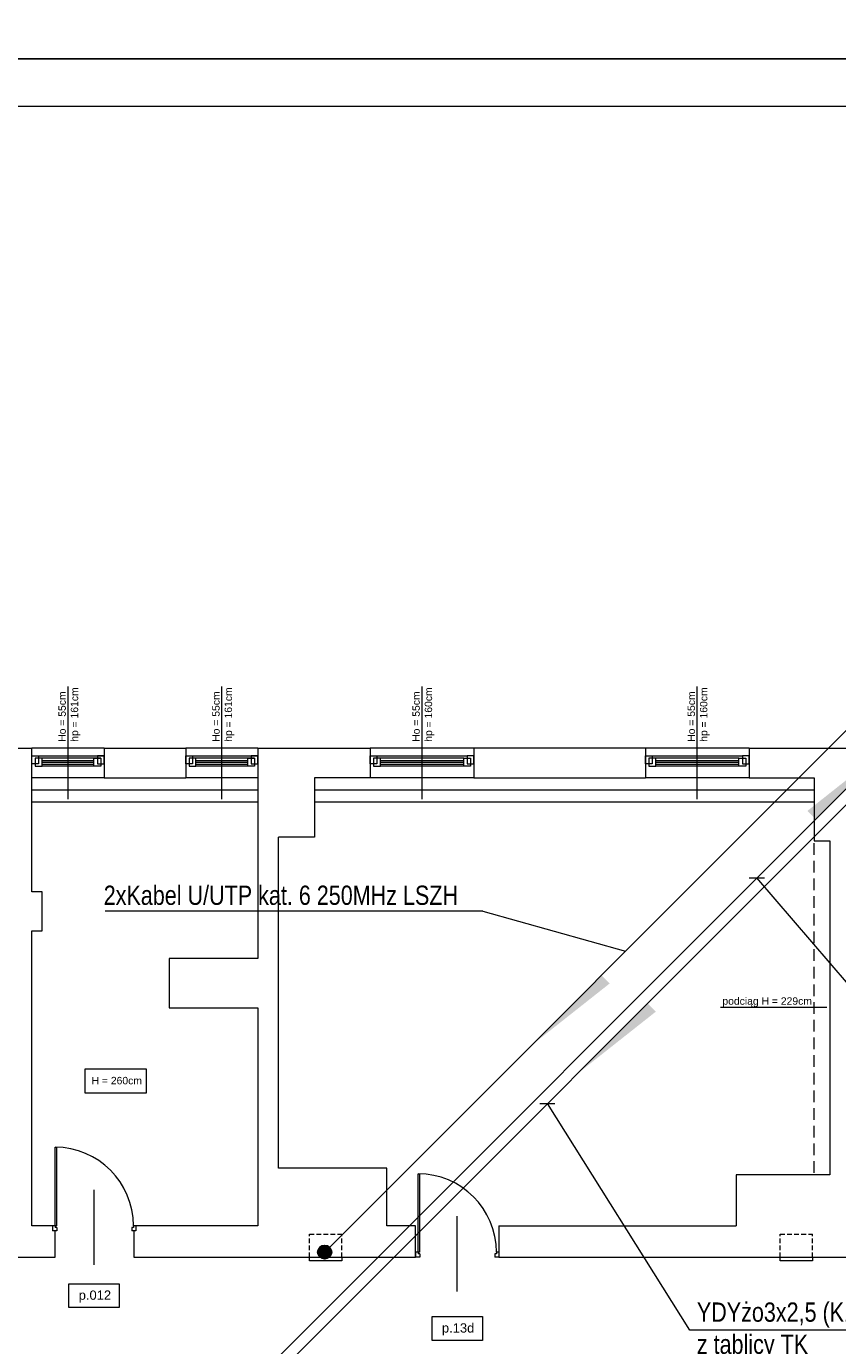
# Model space of a CAD drawing. Header units: millimetres. Extents: x 1468 to 6168, y 2353 to 26545.
# Tile 4 of 29: x 2916 to 3791, y 3935 to 5358. Entities that reach past the tile are written whole.
import ezdxf

# ---------------------------------------------------------------- set-up
doc = ezdxf.new("R2010")
doc.units = ezdxf.units.MM
doc.linetypes.add('HIDDENX2', pattern=[19.05, 12.7, -6.35])
doc.linetypes.add('JIS_02_2.0', pattern=[3, 2, -1])
doc.layers.get('0').update_dxf_attribs({"lineweight": 0})
for name, color, linetype, lineweight in [('+ INSTALACJE', 7, 'Continuous', 0), ('+ okna', 7, 'Continuous', 0), ('+ podciąg', 7, 'JIS_02_2.0', 0), ('+ widok', 7, 'Continuous', 0), ('+ ściany', 7, 'Continuous', 0), ('+okna', 7, 'Continuous', 0), ('elektryka', 10, 'Continuous', 30), ('opis (model)', 7, 'Continuous', 0), ('STRZAŁKI', 10, 'Continuous', 0)]:
    doc.layers.add(name, color=color, linetype=linetype, lineweight=lineweight)
doc.layers.add('EL_OBRAMOWANIE', color=80, linetype='Continuous', lineweight=0, plot=False)
doc.styles.add('BPLL Arial', font='arial.ttf', dxfattribs={"width": 0.8})
doc.styles.get("Standard").update_dxf_attribs({"font": 'arial.ttf'})

# ---------------------------------------------------------------- blocks, each defined once
blk = doc.blocks.new('drzwi')
at = {"color": 0}
for p, q in [((-45, 42.3), (-45, -38.7)), ((-90, 5.4), (-85.5, 5.4)), ((-90, 0), (-90, 5.4)), ((-90, 0), (-87.3, 0)), ((-87.3, 0), (-87.3, 1.8)), ((-87.3, 1.8), (-85.5, 1.8)), ((-85.5, 1.8), (-85.5, 5.4)), ((-4.5, 5.4), (0, 5.4)), ((-4.5, 1.8), (-4.5, 5.4)), ((-4.5, 1.8), (-2.7, 1.8)), ((-4.5, 0), (-4.5, -84.6)), ((-4.5, 0), (0, 0)), ((-2.7, 0), (-2.7, 1.8)), ((-2.7, 0), (-2.7, -84.6)), ((0, 0), (0, 5.4)), ((-2.7, -84.6), (-4.5, -84.6))]:
    blk.add_line(p, q, dxfattribs=at)
blk.add_arc((-2.7, 0), 84.6, 180, 270, dxfattribs=at)

msp = doc.modelspace()

# ---------------------------------------------------------------- hatches: boundary and pattern name
at = {"layer": 'elektryka'}
msp.add_hatch(color=170, dxfattribs=at).paths.add_polyline_path([(3245.1, 4036.2, -1), (3230.6, 4036.2, -1)])
at = {"layer": 'STRZAŁKI'}
for color, points in [(10, [(3758.8, 4512.1), (3767.7, 4503.2), (3843.9, 4579.5)]), (170, [(3545.3, 4325.9), (3536.4, 4334.8), (3460.1, 4258.6)]), (10, [(3595.1, 4295.5), (3586.2, 4304.4), (3509.9, 4228.2)])]:
    msp.add_hatch(color=color, dxfattribs=at).paths.add_polyline_path(points)

# ---------------------------------------------------------------- linework, layer by layer
at = {"layer": '+ INSTALACJE', "linetype": 'HIDDENX2', "ltscale": 0.4}
for p, q in [((3221.3, 4055.7), (3256.3, 4055.7)), ((3221.3, 4030.7), (3221.3, 4055.7)), ((3256.3, 4030.7), (3256.3, 4055.7)), ((3729.3, 4055.7), (3764.3, 4055.7)), ((3729.3, 4030.7), (3729.3, 4055.7)), ((3764.3, 4030.7), (3764.3, 4055.7))]:
    msp.add_line(p, q, dxfattribs=at)
at = {"layer": '+ INSTALACJE'}
for points in [[(3221.3, 4030.7), (3256.3, 4030.7), (3256.3, 4026.7), (3221.3, 4026.7)], [(3729.3, 4030.7), (3764.3, 4030.7), (3764.3, 4026.7), (3729.3, 4026.7)]]:
    msp.add_lwpolyline(points, close=True, dxfattribs=at)
at = {"layer": '+ okna'}
for p, q in [((2999.8, 4579.7), (2921.8, 4579.7)), ((2929.1, 4571.6), (2999.8, 4571.6)), ((2996.2, 4569.1), (2932.9, 4569.1)), ((3165.8, 4579.7), (3087.8, 4579.7)), ((3095.1, 4571.6), (3165.8, 4571.6)), ((3162.2, 4569.1), (3098.9, 4569.1)), ((3398.9, 4579.7), (3286.9, 4579.7)), ((3294.2, 4571.6), (3391.6, 4571.6)), ((3387.8, 4569.1), (3298, 4569.1)), ((3695.9, 4579.7), (3583.9, 4579.7)), ((3591.2, 4571.6), (3688.6, 4571.6)), ((3684.8, 4569.1), (3595, 4569.1)), ((2932.9, 4566.6), (2988.7, 4566.6)), ((2932.9, 4564.6), (2988.7, 4564.6)), ((2932.9, 4562.6), (2988.7, 4562.6)), ((2996.2, 4560.3), (2932.9, 4560.3)), ((3098.9, 4566.6), (3154.7, 4566.6)), ((3098.9, 4564.6), (3154.7, 4564.6)), ((3098.9, 4562.6), (3154.7, 4562.6)), ((3162.2, 4560.3), (3098.9, 4560.3)), ((3298, 4566.6), (3387.8, 4566.6)), ((3298, 4564.6), (3387.8, 4564.6)), ((3298, 4562.6), (3387.8, 4562.6)), ((3395.3, 4560.3), (3298, 4560.3)), ((3595, 4566.6), (3684.8, 4566.6)), ((3595, 4564.6), (3684.8, 4564.6)), ((3595, 4562.6), (3684.8, 4562.6)), ((3692.3, 4560.3), (3595, 4560.3)), ((2999.8, 4547.7), (2921.8, 4547.7)), ((3165.8, 4547.7), (3087.8, 4547.7)), ((3398.9, 4547.7), (3286.9, 4547.7)), ((3695.9, 4547.7), (3583.9, 4547.7))]:
    msp.add_line(p, q, dxfattribs=at)
for points in [[(2929.1, 4562.8), (2921.8, 4562.8), (2921.8, 4571.6), (2929.1, 4571.6)], [(2925.4, 4560.3), (2932.9, 4560.3), (2932.9, 4569.1), (2925.4, 4569.1)], [(2996.2, 4560.3), (2988.7, 4560.3), (2988.7, 4569.1), (2996.2, 4569.1)], [(2992.5, 4562.8), (2999.8, 4562.8), (2999.8, 4571.6), (2992.5, 4571.6)], [(3095.1, 4562.8), (3087.8, 4562.8), (3087.8, 4571.6), (3095.1, 4571.6)], [(3091.4, 4560.3), (3098.9, 4560.3), (3098.9, 4569.1), (3091.4, 4569.1)], [(3162.2, 4560.3), (3154.7, 4560.3), (3154.7, 4569.1), (3162.2, 4569.1)], [(3158.5, 4562.8), (3165.8, 4562.8), (3165.8, 4571.6), (3158.5, 4571.6)], [(3294.2, 4562.8), (3286.9, 4562.8), (3286.9, 4571.6), (3294.2, 4571.6)], [(3290.5, 4560.3), (3298, 4560.3), (3298, 4569.1), (3290.5, 4569.1)], [(3395.3, 4560.3), (3387.8, 4560.3), (3387.8, 4569.1), (3395.3, 4569.1)], [(3391.6, 4562.8), (3398.9, 4562.8), (3398.9, 4571.6), (3391.6, 4571.6)], [(3591.2, 4562.8), (3583.9, 4562.8), (3583.9, 4571.6), (3591.2, 4571.6)], [(3587.5, 4560.3), (3595, 4560.3), (3595, 4569.1), (3587.5, 4569.1)], [(3692.3, 4560.3), (3684.8, 4560.3), (3684.8, 4569.1), (3692.3, 4569.1)], [(3688.6, 4562.8), (3695.9, 4562.8), (3695.9, 4571.6), (3688.6, 4571.6)]]:
    msp.add_lwpolyline(points, close=True, dxfattribs=at)
at = {"layer": '+ podciąg', "linetype": 'HIDDENX2'}
msp.add_lwpolyline([(3765.9, 4121.7), (3765.9, 4479.7)], dxfattribs=at)
at = {"layer": '+ widok'}
for p, q in [((2921.8, 4534.7), (3165.8, 4534.7)), ((3226.9, 4534.7), (3765.9, 4534.7)), ((2921.8, 4521.7), (3165.8, 4521.7)), ((3226.9, 4521.7), (3765.9, 4521.7))]:
    msp.add_line(p, q, dxfattribs=at)
at = {"layer": '+ ściany'}
for p, q in [((2921.8, 4424.7), (2921.8, 4579.7)), ((2999.8, 4579.7), (2999.8, 4547.7)), ((3087.8, 4579.7), (3087.8, 4547.7)), ((3165.8, 4579.7), (3165.8, 4352.7)), ((3165.8, 4579.7), (3286.9, 4579.7)), ((3286.9, 4579.7), (3286.9, 4547.7)), ((3398.9, 4579.7), (3398.9, 4547.7)), ((3583.9, 4579.7), (3583.9, 4547.7)), ((3695.9, 4579.7), (3884.8, 4579.7)), ((3695.9, 4579.7), (3695.9, 4547.7)), ((2999.8, 4547.7), (3087.8, 4547.7)), ((3187.9, 4126.7), (3187.9, 4483.7)), ((2932.8, 4424.7), (2921.8, 4424.7)), ((2932.8, 4382.7), (2932.8, 4424.7)), ((2921.8, 4064.7), (2921.8, 4382.7)), ((2921.8, 4382.7), (2932.8, 4382.7)), ((3165.8, 4352.7), (3069.8, 4352.7)), ((3069.8, 4352.7), (3069.8, 4299.7)), ((3069.8, 4299.7), (3165.8, 4299.7)), ((3165.8, 4299.7), (3165.8, 4064.7)), ((2944.1, 4064.7), (2921.8, 4064.7)), ((2946.8, 4030.7), (2946.8, 4059.3)), ((3031.9, 4059.3), (3031.8, 4030.7)), ((3165.8, 4064.7), (3034.1, 4064.7)), ((3335.8, 4030.7), (3335.8, 4064.7)), ((3031.8, 4030.7), (3335.8, 4030.7))]:
    msp.add_line(p, q, dxfattribs=at)
for points in [[(2882.1, 4579.7), (2921.8, 4579.7)], [(2999.8, 4579.7), (3087.8, 4579.7)], [(3583.9, 4579.7), (3398.9, 4579.7)], [(3286.9, 4547.7), (3226.9, 4547.7), (3226.9, 4483.7), (3187.9, 4483.7)], [(3398.9, 4547.7), (3583.9, 4547.7)], [(3695.9, 4547.7), (3765.9, 4547.7), (3765.9, 4479.7), (3782.9, 4479.7), (3782.9, 4119.7), (3681.9, 4119.7), (3681.9, 4064.7)], [(3335.8, 4064.7), (3304.8, 4064.7), (3304.8, 4126.7), (3187.9, 4126.7)], [(3425.8, 4064.7), (3425.8, 4030.7), (3939.8, 4030.7), (3939.8, 4064.7)], [(3425.8, 4064.7), (3681.9, 4064.7)], [(2891.8, 4030.7), (2946.8, 4030.7)]]:
    msp.add_lwpolyline(points, dxfattribs=at)
at = {"layer": '+okna'}
for p, q in [((2960.8, 4524.7), (2960.8, 4646.1)), ((3126.8, 4524.7), (3126.8, 4646.1)), ((3342.9, 4524.7), (3342.9, 4646.1)), ((3639.9, 4524.7), (3639.9, 4646.1))]:
    msp.add_line(p, q, dxfattribs=at)
msp.add_lwpolyline([(2979.3, 4233.7), (3045.2, 4233.7), (3045.2, 4207.5), (2979.3, 4207.5)], close=True, dxfattribs=at)
at = {"layer": 'EL_OBRAMOWANIE', "color": 1}
for points in [[(1668.2, 11263.1), (1668.2, 5323.1), (6168.2, 5323.1), (6168.2, 11263.1)], [(6168.2, 5323.1), (1468.2, 5323.1), (1468.2, 2353.1), (6168.2, 2353.1)], [(1538.6, 5271.8), (1538.6, 2405.1), (6096, 2405.1), (6096, 5271.8)]]:
    msp.add_lwpolyline(points, close=True, dxfattribs=at)
at = {"layer": 'elektryka', "color": 170}
msp.add_circle((3237.8, 4036.2), 7.24, dxfattribs=at)
at = {"layer": 'opis (model)', "color": 1}
msp.add_line((3664.9, 4300.4), (3779.8, 4300.4), dxfattribs=at)
at = {"layer": 'opis (model)'}
for points in [[(2961.7, 4002), (3016, 4002), (3016, 3976.4), (2961.7, 3976.4)], [(3353.7, 3966.6), (3408, 3966.6), (3408, 3941), (3353.7, 3941)]]:
    msp.add_lwpolyline(points, close=True, dxfattribs=at)
at = {"layer": 'STRZAŁKI', "color": 170}
for p, q in [((3933.6, 4732), (3237.8, 4036.2)), ((3408.4, 4404), (3000.7, 4404)), ((3408.4, 4404), (3562.4, 4360.8))]:
    msp.add_line(p, q, dxfattribs=at)
at = {"layer": 'STRZAŁKI', "color": 10}
for p, q in [((3836.1, 4571.6), (3140.3, 3875.9)), ((3851.2, 4569.4), (3155.4, 3873.6)), ((3696, 4439.7), (3712.3, 4439.7)), ((3470, 4196.4), (3486.3, 4196.4))]:
    msp.add_line(p, q, dxfattribs=at)
at = {"layer": 'STRZAŁKI'}
for p, q in [((3898.3, 4213.8), (3704.1, 4439.7)), ((3631.7, 3951.9), (3478.1, 4196.4)), ((3892, 3951.9), (3631.7, 3951.9))]:
    msp.add_line(p, q, dxfattribs=at)

# ---------------------------------------------------------------- block references
at = {"layer": '+ okna', "rotation": 180}
for p in [(2944.1, 4064.7), (3335.8, 4036.1)]:
    msp.add_blockref('drzwi', p, dxfattribs=at)

# ---------------------------------------------------------------- texts
at = {"layer": '+okna', "char_height": 8, "attachment_point": 1, "rotation": 90}
for s, insert in [('Ho = 55cm\\Php = 161cm', (2950.4, 4586.6)), ('Ho = 55cm\\Php = 161cm', (3116.4, 4586.6)), ('Ho = 55cm\\Php = 160cm', (3332.4, 4586.6)), ('Ho = 55cm\\Php = 160cm', (3629.4, 4586.6))]:
    msp.add_mtext_dynamic_manual_height_columns(s, width=108.332, gutter_width=12.5, heights=[0], dxfattribs=dict(at, insert=insert))
at = {"layer": '+okna', "insert": (2986.2, 4225.2), "char_height": 8, "attachment_point": 1}
msp.add_mtext_dynamic_manual_height_columns('H = 260cm', width=108.332, gutter_width=12.5, heights=[0], dxfattribs=at)
at = {"layer": 'elektryka', "color": 170, "insert": (2999.3, 4431.5), "char_height": 20.8, "width": 1035.315, "attachment_point": 1, "style": 'BPLL Arial'}
msp.add_mtext('2xKabel U/UTP kat. 6 250MHz LSZH', dxfattribs=at)
at = {"layer": 'elektryka', "insert": (3639.4, 3981.9), "char_height": 20.8, "width": 414.636, "attachment_point": 1, "style": 'BPLL Arial'}
msp.add_mtext('YDYżo3x2,5 (K19) \\Pz tablicy TK', dxfattribs=at)
at = {"layer": 'opis (model)', "color": 1, "insert": (3667, 4311), "char_height": 8, "attachment_point": 1}
msp.add_mtext_dynamic_manual_height_columns('podciąg H = 229cm', width=108.332, gutter_width=12.5, heights=[0], dxfattribs=at)
at = {"layer": 'opis (model)', "char_height": 10, "attachment_point": 1}
for s, insert in [('p.012', (2972.3, 3994.8)), ('p.13d', (3364.3, 3959.4))]:
    msp.add_mtext_dynamic_manual_height_columns(s, width=108.332, gutter_width=12.5, heights=[0], dxfattribs=dict(at, insert=insert))

doc.saveas('drawing.dxf')
